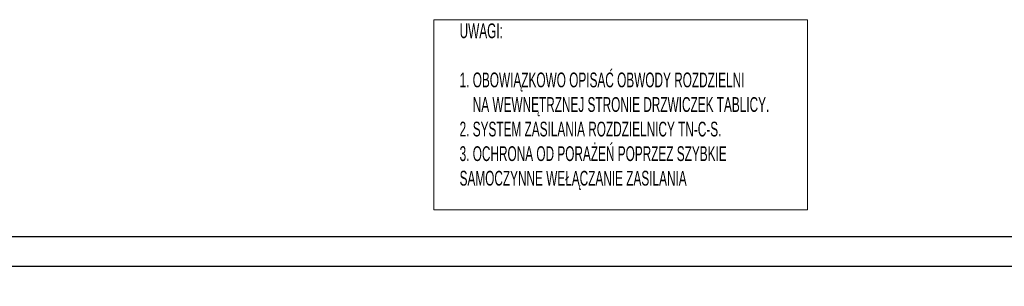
# Model space of a CAD drawing. Header units: millimetres. Extents: x 304 to 148940, y -18 to 215742.
# Tile 30 of 33: x 111460 to 128209, y 185650 to 190182. Entities that reach past the tile are written whole.
import ezdxf

# ---------------------------------------------------------------- set-up
doc = ezdxf.new("R2010")
doc.units = ezdxf.units.MM
doc.layers.add('CP_LINENORM', color=251, linetype='Continuous', lineweight=25)
doc.layers.add('E-osprzęt', color=1, linetype='Continuous', lineweight=9)
doc.styles.add('ROMANS', font='ARIALN.TTF', dxfattribs={"width": 0.7})

msp = doc.modelspace()

# ---------------------------------------------------------------- linework, layer by layer
at = {"layer": 'CP_LINENORM'}
msp.add_line((58620, 186495, 108468), (148440, 186495, 108468), dxfattribs=at)
at = {"layer": 'CP_LINENORM', "linetype": 'Continuous'}
msp.add_line((57120, 185995, 108468), (148940, 185995, 108468), dxfattribs=at)
at = {"layer": 'E-osprzęt', "color": 102, "elevation": 62149}
msp.add_lwpolyline([(118507, 190182), (124860, 190182), (124860, 186948), (118507, 186948)], close=True, dxfattribs=at)

# ---------------------------------------------------------------- texts
at = {"layer": 'E-osprzęt', "color": 7, "lineweight": 35, "insert": (118943, 190119, 62149), "char_height": 250.56, "width": 5335.81, "attachment_point": 1, "style": 'ROMANS'}
msp.add_mtext('UWAGI:\\P\\P1. OBOWIĄZKOWO OPISAĆ OBWODY ROZDZIELNI \\P    NA WEWNĘTRZNEJ STRONIE DRZWICZEK TABLICY.\\P2. SYSTEM ZASILANIA ROZDZIELNICY TN-C-S.\\fArial Narrow|b0|i0|c238;\\P3. OCHRONA OD PORAŻEŃ POPRZEZ SZYBKIE SAMOCZYNNE WEŁĄCZANIE ZASILANIA', dxfattribs=at)

doc.saveas('drawing.dxf')
